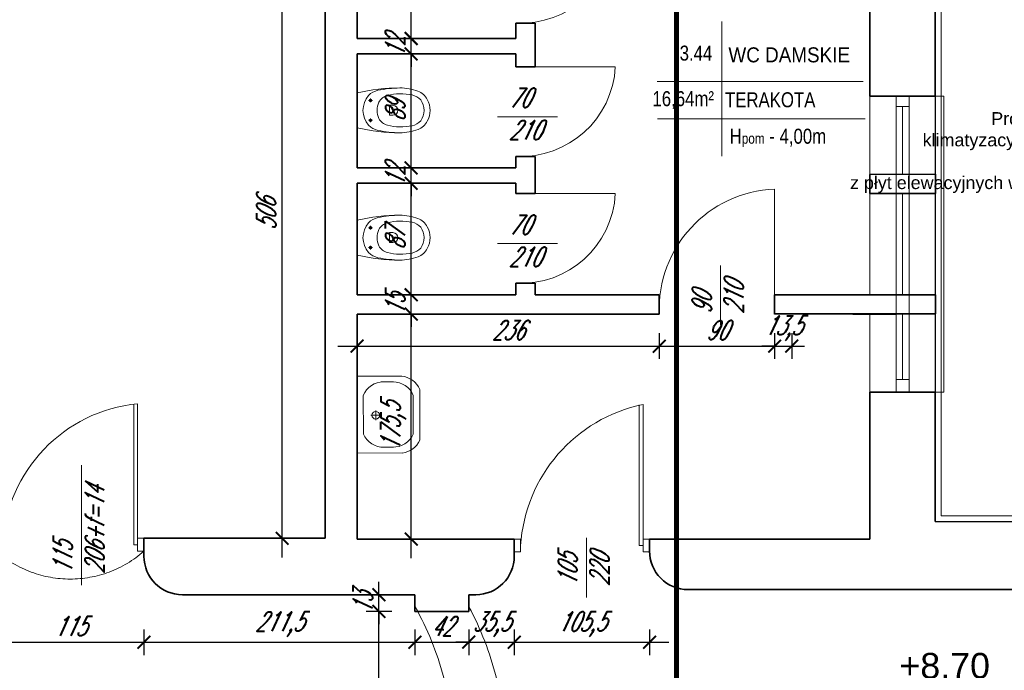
# Model space of a CAD drawing. Header units: millimetres. Extents: x 402 to 79005, y -7782 to 89952.
# Tile 62 of 256: x 25278 to 26046, y 14790 to 15298. Entities that reach past the tile are written whole.
import ezdxf
from ezdxf import colors
from ezdxf.entities.mleader import LeaderData, LeaderLine
from ezdxf.math import Vec2, Vec3

# ---------------------------------------------------------------- set-up
doc = ezdxf.new("R2010")
doc.units = ezdxf.units.MM
doc.header["$LTSCALE"] = 10
doc.linetypes.add('DASHED', pattern=[19.05, 12.7, -6.35])
doc.layers.get('0').update_dxf_attribs({"lineweight": 0})
doc.layers.get('Defpoints').update_dxf_attribs({"color": 253})
for name, color, linetype, lineweight in [('000_rzedne', 7, 'Continuous', 0), ('01 parter - ściany', 253, 'Continuous', 35), ('03-01_okna', 253, 'Continuous', 15), ('03_drzwi', 253, 'Continuous', 15), ('04-1_widok', 253, 'Continuous', 5), ('04-2_nad', 253, 'DASHED', 5), ('05-01_wymiary', 253, 'Continuous', 5), ('05-03_opis', 253, 'Continuous', 5), ('07_wyposażenie', 253, 'Continuous', 5), ('0_A_GRANICA OPRACOWANIA', 1, 'Continuous', 0), ('0_A_ŚCIANY ', 253, 'Continuous', 30), ('0_OPISY', 1, 'Continuous', 0)]:
    doc.layers.add(name, color=color, linetype=linetype, lineweight=lineweight)
doc.styles.add('ariel', font='ARIAL.TTF', dxfattribs={"width": 0.8})
doc.styles.add('ariel_wym', font='simplex.shx', dxfattribs={"width": 0.65, "oblique": 25})
doc.styles.get("Standard").update_dxf_attribs({"font": 'arial.ttf'})
doc.styles.add('ZAGOSP', font='txt', dxfattribs={"height": 0.8})
doc.dimstyles.new('ariel 50 wnętrze', dxfattribs={"dimtxt": 15, "dimasz": 10, "dimexe": 10, "dimexo": 0, "dimgap": 5, "dimtad": 1, "dimdec": 1, "dimrnd": 0.5, "dimtxsty": 'ariel_wym', "dimblk": 'ARCHTICK', "dimcen": 2.5, "dimdle": 15, "dimazin": 0, "dimtfac": 1, "dimtdec": 1, "dimtix": 1, "dimtmove": 0, "dimatfit": 3, "dimldrblk": 'DOT', "dimfxl": 0, "dimarcsym": 0})

# ---------------------------------------------------------------- blocks, each defined once
blk = doc.blocks.new('_ArchTick')
at = {"color": 0, "linetype": 'ByBlock', "const_width": 0.15}
blk.add_lwpolyline([(-0.5, -0.5), (0.5, 0.5)], dxfattribs=at)
blk = doc.blocks.new('*D2675')
at = {"layer": '05-01_wymiary', "color": 0, "lineweight": -2}
for p, q in [((25558.58, 14601.4), (25558.58, 14851.4)), ((25568.58, 14836.4), (25548.58, 14836.4)), ((25568.58, 14616.4), (25548.58, 14616.4))]:
    blk.add_line(p, q, dxfattribs=at)
at = {"layer": 'Defpoints', "color": 0, "lineweight": 0}
for p in [(25558.58, 14836.4), (25586.65, 14836.4), (25586.76, 14616.4)]:
    blk.add_point(p, dxfattribs=at)
at = {"layer": '05-01_wymiary', "color": 0, "lineweight": -2, "xscale": 10, "yscale": 10, "zscale": 10}
for p, rotation in [((25558.58, 14836.4), 90), ((25558.58, 14616.4), 270)]:
    blk.add_blockref('_ArchTick', p, dxfattribs=dict(at, rotation=rotation))
at = {"layer": '05-01_wymiary', "color": 0, "insert": (25546.08, 14726.4), "char_height": 15, "attachment_point": 5, "rotation": 90, "style": 'ariel_wym'}
blk.add_mtext('220', dxfattribs=at)
blk = doc.blocks.new('_Dot')
at = {"color": 0, "linetype": 'ByBlock', "lineweight": -2}
blk.add_line((-0.5, 0), (-1, 0), dxfattribs=at)
at = {"color": 0, "linetype": 'ByBlock', "const_width": 0.5}
blk.add_lwpolyline([(-0.25, 0, 1), (0.25, 0, 1)], format="xyb", close=True, dxfattribs=at)
blk = doc.blocks.new('*D2676')
at = {"layer": '05-01_wymiary', "color": 0, "lineweight": -2}
for p, q in [((25558.58, 14849.4), (25558.58, 14859.4)), ((25568.58, 14849.4), (25548.58, 14849.4)), ((25558.58, 14836.4), (25558.58, 14849.4)), ((25568.58, 14836.4), (25548.58, 14836.4)), ((25558.58, 14836.4), (25558.58, 14826.4))]:
    blk.add_line(p, q, dxfattribs=at)
at = {"layer": 'Defpoints', "color": 0, "lineweight": 0}
for p in [(25558.58, 14849.4), (25586.65, 14849.4), (25586.65, 14836.4)]:
    blk.add_point(p, dxfattribs=at)
at = {"layer": '05-01_wymiary', "color": 0, "lineweight": -2, "xscale": 10, "yscale": 10, "zscale": 10}
for p, rotation in [((25558.58, 14849.4), 270), ((25558.58, 14836.4), 90)]:
    blk.add_blockref('_ArchTick', p, dxfattribs=dict(at, rotation=rotation))
at = {"layer": '05-01_wymiary', "color": 0, "insert": (25546.08, 14842.9), "char_height": 15, "attachment_point": 5, "rotation": 90, "style": 'ariel_wym'}
blk.add_mtext('13', dxfattribs=at)
blk = doc.blocks.new('*D2756')
at = {"layer": '05-01_wymiary', "color": 0, "lineweight": -2}
for p, q in [((25260.16, 14822.32), (25260.16, 14802.32)), ((25375.26, 14822.32), (25375.26, 14802.32)), ((25245.16, 14812.32), (25390.26, 14812.32))]:
    blk.add_line(p, q, dxfattribs=at)
at = {"layer": 'Defpoints', "color": 0, "lineweight": 0}
for p in [(25260.16, 14893.4), (25375.26, 14893.4), (25375.26, 14812.32)]:
    blk.add_point(p, dxfattribs=at)
at = {"layer": '05-01_wymiary', "color": 0, "lineweight": -2, "xscale": 10, "yscale": 10, "zscale": 10, "rotation": 180}
blk.add_blockref('_ArchTick', (25260.16, 14812.32), dxfattribs=at)
at = {"layer": '05-01_wymiary', "color": 0, "lineweight": -2, "xscale": 10, "yscale": 10, "zscale": 10}
blk.add_blockref('_ArchTick', (25375.26, 14812.32), dxfattribs=at)
at = {"layer": '05-01_wymiary', "color": 0, "insert": (25317.71, 14824.82), "char_height": 15, "attachment_point": 5, "style": 'ariel_wym'}
blk.add_mtext('115', dxfattribs=at)
blk = doc.blocks.new('*D2757')
at = {"layer": '05-01_wymiary', "color": 0, "lineweight": -2}
for p, q in [((25375.26, 14822.32), (25375.26, 14802.32)), ((25586.65, 14822.32), (25586.65, 14802.32)), ((25360.26, 14812.32), (25601.65, 14812.32))]:
    blk.add_line(p, q, dxfattribs=at)
at = {"layer": 'Defpoints', "color": 0, "lineweight": 0}
for p in [(25375.26, 14893.4), (25586.65, 14849.4), (25586.65, 14812.32)]:
    blk.add_point(p, dxfattribs=at)
at = {"layer": '05-01_wymiary', "color": 0, "lineweight": -2, "xscale": 10, "yscale": 10, "zscale": 10, "rotation": 180}
blk.add_blockref('_ArchTick', (25375.26, 14812.32), dxfattribs=at)
at = {"layer": '05-01_wymiary', "color": 0, "lineweight": -2, "xscale": 10, "yscale": 10, "zscale": 10}
blk.add_blockref('_ArchTick', (25586.65, 14812.32), dxfattribs=at)
at = {"layer": '05-01_wymiary', "color": 0, "insert": (25480.96, 14826.25), "char_height": 15, "attachment_point": 5, "style": 'ariel_wym'}
blk.add_mtext('211,5', dxfattribs=at)
blk = doc.blocks.new('*D2758')
at = {"layer": '05-01_wymiary', "color": 0, "lineweight": -2}
for p, q in [((25586.65, 14822.32), (25586.65, 14802.32)), ((25628.65, 14822.32), (25628.65, 14802.32)), ((25571.65, 14812.32), (25643.65, 14812.32))]:
    blk.add_line(p, q, dxfattribs=at)
at = {"layer": 'Defpoints', "color": 0, "lineweight": 0}
for p in [(25586.65, 14849.4), (25628.65, 14849.4), (25628.65, 14812.32)]:
    blk.add_point(p, dxfattribs=at)
at = {"layer": '05-01_wymiary', "color": 0, "lineweight": -2, "xscale": 10, "yscale": 10, "zscale": 10, "rotation": 180}
blk.add_blockref('_ArchTick', (25586.65, 14812.32), dxfattribs=at)
at = {"layer": '05-01_wymiary', "color": 0, "lineweight": -2, "xscale": 10, "yscale": 10, "zscale": 10}
blk.add_blockref('_ArchTick', (25628.65, 14812.32), dxfattribs=at)
at = {"layer": '05-01_wymiary', "color": 0, "insert": (25607.65, 14824.82), "char_height": 15, "attachment_point": 5, "style": 'ariel_wym'}
blk.add_mtext('42', dxfattribs=at)
blk = doc.blocks.new('*D2759')
at = {"layer": '05-01_wymiary', "color": 0, "lineweight": -2}
for p, q in [((25628.65, 14822.32), (25628.65, 14802.32)), ((25664.16, 14822.32), (25664.16, 14802.32)), ((25628.65, 14812.32), (25618.65, 14812.32)), ((25628.65, 14812.32), (25664.16, 14812.32)), ((25664.16, 14812.32), (25674.16, 14812.32))]:
    blk.add_line(p, q, dxfattribs=at)
at = {"layer": 'Defpoints', "color": 0, "lineweight": 0}
for p in [(25664.16, 14892.78), (25628.65, 14849.4), (25664.16, 14812.32)]:
    blk.add_point(p, dxfattribs=at)
at = {"layer": '05-01_wymiary', "color": 0, "lineweight": -2, "xscale": 10, "yscale": 10, "zscale": 10}
blk.add_blockref('_ArchTick', (25628.65, 14812.32), dxfattribs=at)
at = {"layer": '05-01_wymiary', "color": 0, "lineweight": -2, "xscale": 10, "yscale": 10, "zscale": 10, "rotation": 180}
blk.add_blockref('_ArchTick', (25664.16, 14812.32), dxfattribs=at)
at = {"layer": '05-01_wymiary', "color": 0, "insert": (25646.41, 14826.25), "char_height": 15, "attachment_point": 5, "style": 'ariel_wym'}
blk.add_mtext('35,5', dxfattribs=at)
blk = doc.blocks.new('*D2760')
at = {"layer": '05-01_wymiary', "color": 0, "lineweight": -2}
for p, q in [((25664.16, 14822.32), (25664.16, 14802.32)), ((25769.66, 14822.32), (25769.66, 14802.32)), ((25649.16, 14812.32), (25784.66, 14812.32))]:
    blk.add_line(p, q, dxfattribs=at)
at = {"layer": 'Defpoints', "color": 0, "lineweight": 0}
for p in [(25664.16, 14892.78), (25769.66, 14892.78), (25769.66, 14812.32)]:
    blk.add_point(p, dxfattribs=at)
at = {"layer": '05-01_wymiary', "color": 0, "lineweight": -2, "xscale": 10, "yscale": 10, "zscale": 10, "rotation": 180}
blk.add_blockref('_ArchTick', (25664.16, 14812.32), dxfattribs=at)
at = {"layer": '05-01_wymiary', "color": 0, "lineweight": -2, "xscale": 10, "yscale": 10, "zscale": 10}
blk.add_blockref('_ArchTick', (25769.66, 14812.32), dxfattribs=at)
at = {"layer": '05-01_wymiary', "color": 0, "insert": (25716.91, 14826.25), "char_height": 15, "attachment_point": 5, "style": 'ariel_wym'}
blk.add_mtext('105,5', dxfattribs=at)
blk = doc.blocks.new('*D2778')
at = {"layer": '05-01_wymiary', "color": 0, "lineweight": -2}
for p, q in [((25483.1, 14878.4), (25483.1, 15414.35)), ((25493.1, 15399.35), (25473.1, 15399.35)), ((25493.1, 14893.4), (25473.1, 14893.4))]:
    blk.add_line(p, q, dxfattribs=at)
at = {"layer": 'Defpoints', "color": 0, "lineweight": 0}
for p in [(25483.1, 15399.35), (25516.51, 15399.35), (25516.51, 14893.4)]:
    blk.add_point(p, dxfattribs=at)
at = {"layer": '05-01_wymiary', "color": 0, "lineweight": -2, "xscale": 10, "yscale": 10, "zscale": 10}
for p, rotation in [((25483.1, 15399.35), 90), ((25483.1, 14893.4), 270)]:
    blk.add_blockref('_ArchTick', p, dxfattribs=dict(at, rotation=rotation))
at = {"layer": '05-01_wymiary', "color": 0, "insert": (25470.6, 15146.37), "char_height": 15, "attachment_point": 5, "rotation": 90, "style": 'ariel_wym'}
blk.add_mtext('506', dxfattribs=at)
blk = doc.blocks.new('*D2797')
at = {"layer": '05-01_wymiary', "color": 0, "lineweight": -2}
for p, q in [((25583.74, 14877.78), (25583.74, 15083.4)), ((25573.74, 15068.4), (25593.74, 15068.4)), ((25573.74, 14892.78), (25593.74, 14892.78))]:
    blk.add_line(p, q, dxfattribs=at)
at = {"layer": 'Defpoints', "color": 0, "lineweight": 0}
for p in [(25541.51, 15068.4), (25583.74, 15068.4), (25541.51, 14892.78)]:
    blk.add_point(p, dxfattribs=at)
at = {"layer": '05-01_wymiary', "color": 0, "lineweight": -2, "xscale": 10, "yscale": 10, "zscale": 10}
for p, rotation in [((25583.74, 15068.4), 90), ((25583.74, 14892.78), 270)]:
    blk.add_blockref('_ArchTick', p, dxfattribs=dict(at, rotation=rotation))
at = {"layer": '05-01_wymiary', "color": 0, "insert": (25569.81, 14980.59), "char_height": 15, "attachment_point": 5, "rotation": 90, "style": 'ariel_wym'}
blk.add_mtext('175,5', dxfattribs=at)
blk = doc.blocks.new('*D2798')
at = {"layer": '05-01_wymiary', "color": 0, "lineweight": -2}
for p, q in [((25583.74, 15083.4), (25583.74, 15093.4)), ((25573.74, 15083.4), (25593.74, 15083.4)), ((25583.74, 15068.4), (25583.74, 15083.4)), ((25573.74, 15068.4), (25593.74, 15068.4)), ((25583.74, 15068.4), (25583.74, 15058.4))]:
    blk.add_line(p, q, dxfattribs=at)
at = {"layer": 'Defpoints', "color": 0, "lineweight": 0}
for p in [(25541.51, 15083.4), (25583.74, 15083.4), (25541.51, 15068.4)]:
    blk.add_point(p, dxfattribs=at)
at = {"layer": '05-01_wymiary', "color": 0, "lineweight": -2, "xscale": 10, "yscale": 10, "zscale": 10}
for p, rotation in [((25583.74, 15083.4), 270), ((25583.74, 15068.4), 90)]:
    blk.add_blockref('_ArchTick', p, dxfattribs=dict(at, rotation=rotation))
at = {"layer": '05-01_wymiary', "color": 0, "insert": (25571.24, 15075.9), "char_height": 15, "attachment_point": 5, "rotation": 90, "style": 'ariel_wym'}
blk.add_mtext('15', dxfattribs=at)
blk = doc.blocks.new('*D2799')
at = {"layer": '05-01_wymiary', "color": 0, "lineweight": -2}
for p, q in [((25583.74, 15068.4), (25583.74, 15185.4)), ((25573.74, 15170.4), (25593.74, 15170.4)), ((25573.74, 15083.4), (25593.74, 15083.4))]:
    blk.add_line(p, q, dxfattribs=at)
at = {"layer": 'Defpoints', "color": 0, "lineweight": 0}
for p in [(25541.51, 15170.4), (25583.74, 15170.4), (25541.51, 15083.4)]:
    blk.add_point(p, dxfattribs=at)
at = {"layer": '05-01_wymiary', "color": 0, "lineweight": -2, "xscale": 10, "yscale": 10, "zscale": 10}
for p, rotation in [((25583.74, 15170.4), 90), ((25583.74, 15083.4), 270)]:
    blk.add_blockref('_ArchTick', p, dxfattribs=dict(at, rotation=rotation))
at = {"layer": '05-01_wymiary', "color": 0, "insert": (25571.24, 15126.9), "char_height": 15, "attachment_point": 5, "rotation": 90, "style": 'ariel_wym'}
blk.add_mtext('87', dxfattribs=at)
blk = doc.blocks.new('*D2800')
at = {"layer": '05-01_wymiary', "color": 0, "lineweight": -2}
for p, q in [((25583.74, 15182.4), (25583.74, 15192.4)), ((25573.74, 15182.4), (25593.74, 15182.4)), ((25583.74, 15170.4), (25583.74, 15182.4)), ((25573.74, 15170.4), (25593.74, 15170.4)), ((25583.74, 15170.4), (25583.74, 15160.4))]:
    blk.add_line(p, q, dxfattribs=at)
at = {"layer": 'Defpoints', "color": 0, "lineweight": 0}
for p in [(25541.51, 15182.4), (25583.74, 15182.4), (25541.51, 15170.4)]:
    blk.add_point(p, dxfattribs=at)
at = {"layer": '05-01_wymiary', "color": 0, "lineweight": -2, "xscale": 10, "yscale": 10, "zscale": 10}
for p, rotation in [((25583.74, 15182.4), 270), ((25583.74, 15170.4), 90)]:
    blk.add_blockref('_ArchTick', p, dxfattribs=dict(at, rotation=rotation))
at = {"layer": '05-01_wymiary', "color": 0, "insert": (25571.24, 15176.4), "char_height": 15, "attachment_point": 5, "rotation": 90, "style": 'ariel_wym'}
blk.add_mtext('12', dxfattribs=at)
blk = doc.blocks.new('*D2801')
at = {"layer": '05-01_wymiary', "color": 0, "lineweight": -2}
for p, q in [((25583.74, 15167.4), (25583.74, 15286.4)), ((25573.74, 15271.4), (25593.74, 15271.4)), ((25573.74, 15182.4), (25593.74, 15182.4))]:
    blk.add_line(p, q, dxfattribs=at)
at = {"layer": 'Defpoints', "color": 0, "lineweight": 0}
for p in [(25541.51, 15271.4), (25583.74, 15271.4), (25541.51, 15182.4)]:
    blk.add_point(p, dxfattribs=at)
at = {"layer": '05-01_wymiary', "color": 0, "lineweight": -2, "xscale": 10, "yscale": 10, "zscale": 10}
for p, rotation in [((25583.74, 15271.4), 90), ((25583.74, 15182.4), 270)]:
    blk.add_blockref('_ArchTick', p, dxfattribs=dict(at, rotation=rotation))
at = {"layer": '05-01_wymiary', "color": 0, "insert": (25571.24, 15226.9), "char_height": 15, "attachment_point": 5, "rotation": 90, "style": 'ariel_wym'}
blk.add_mtext('89', dxfattribs=at)
blk = doc.blocks.new('*D2802')
at = {"layer": '05-01_wymiary', "color": 0, "lineweight": -2}
for p, q in [((25583.74, 15283.4), (25583.74, 15293.4)), ((25573.74, 15283.4), (25593.74, 15283.4)), ((25583.74, 15271.4), (25583.74, 15283.4)), ((25573.74, 15271.4), (25593.74, 15271.4)), ((25583.74, 15271.4), (25583.74, 15261.4))]:
    blk.add_line(p, q, dxfattribs=at)
at = {"layer": 'Defpoints', "color": 0, "lineweight": 0}
for p in [(25541.51, 15283.4), (25583.74, 15283.4), (25541.51, 15271.4)]:
    blk.add_point(p, dxfattribs=at)
at = {"layer": '05-01_wymiary', "color": 0, "lineweight": -2, "xscale": 10, "yscale": 10, "zscale": 10}
for p, rotation in [((25583.74, 15283.4), 270), ((25583.74, 15271.4), 90)]:
    blk.add_blockref('_ArchTick', p, dxfattribs=dict(at, rotation=rotation))
at = {"layer": '05-01_wymiary', "color": 0, "insert": (25571.24, 15277.4), "char_height": 15, "attachment_point": 5, "rotation": 90, "style": 'ariel_wym'}
blk.add_mtext('12', dxfattribs=at)
blk = doc.blocks.new('*D2803')
at = {"layer": '05-01_wymiary', "color": 0, "lineweight": -2}
for p, q in [((25583.74, 15268.4), (25583.74, 15414.35)), ((25573.74, 15399.35), (25593.74, 15399.35)), ((25573.74, 15283.4), (25593.74, 15283.4))]:
    blk.add_line(p, q, dxfattribs=at)
at = {"layer": 'Defpoints', "color": 0, "lineweight": 0}
for p in [(25541.51, 15399.35), (25583.74, 15399.35), (25541.51, 15283.4)]:
    blk.add_point(p, dxfattribs=at)
at = {"layer": '05-01_wymiary', "color": 0, "lineweight": -2, "xscale": 10, "yscale": 10, "zscale": 10}
for p, rotation in [((25583.74, 15399.35), 90), ((25583.74, 15283.4), 270)]:
    blk.add_blockref('_ArchTick', p, dxfattribs=dict(at, rotation=rotation))
at = {"layer": '05-01_wymiary', "color": 0, "insert": (25571.24, 15341.37), "char_height": 15, "attachment_point": 5, "rotation": 90, "style": 'ariel_wym'}
blk.add_mtext('116', dxfattribs=at)
blk = doc.blocks.new('*D2804')
at = {"layer": '05-01_wymiary', "color": 0, "lineweight": -2}
for p, q in [((25541.51, 15053.36), (25541.51, 15033.36)), ((25777.29, 15053.36), (25777.29, 15033.36)), ((25526.51, 15043.36), (25792.29, 15043.36))]:
    blk.add_line(p, q, dxfattribs=at)
at = {"layer": 'Defpoints', "color": 0, "lineweight": 0}
for p in [(25541.51, 15068.4), (25777.29, 15068.4), (25777.29, 15043.36)]:
    blk.add_point(p, dxfattribs=at)
at = {"layer": '05-01_wymiary', "color": 0, "lineweight": -2, "xscale": 10, "yscale": 10, "zscale": 10, "rotation": 180}
blk.add_blockref('_ArchTick', (25541.51, 15043.36), dxfattribs=at)
at = {"layer": '05-01_wymiary', "color": 0, "lineweight": -2, "xscale": 10, "yscale": 10, "zscale": 10}
blk.add_blockref('_ArchTick', (25777.29, 15043.36), dxfattribs=at)
at = {"layer": '05-01_wymiary', "color": 0, "insert": (25659.4, 15055.86), "char_height": 15, "attachment_point": 5, "style": 'ariel_wym'}
blk.add_mtext('236', dxfattribs=at)
blk = doc.blocks.new('*D2805')
at = {"layer": '05-01_wymiary', "color": 0, "lineweight": -2}
for p, q in [((25777.29, 15053.36), (25777.29, 15033.36)), ((25867.29, 15053.36), (25867.29, 15033.36)), ((25762.29, 15043.36), (25882.29, 15043.36))]:
    blk.add_line(p, q, dxfattribs=at)
at = {"layer": 'Defpoints', "color": 0, "lineweight": 0}
for p in [(25777.29, 15068.4), (25867.29, 15068.4), (25867.29, 15043.36)]:
    blk.add_point(p, dxfattribs=at)
at = {"layer": '05-01_wymiary', "color": 0, "lineweight": -2, "xscale": 10, "yscale": 10, "zscale": 10, "rotation": 180}
blk.add_blockref('_ArchTick', (25777.29, 15043.36), dxfattribs=at)
at = {"layer": '05-01_wymiary', "color": 0, "lineweight": -2, "xscale": 10, "yscale": 10, "zscale": 10}
blk.add_blockref('_ArchTick', (25867.29, 15043.36), dxfattribs=at)
at = {"layer": '05-01_wymiary', "color": 0, "insert": (25822.29, 15055.86), "char_height": 15, "attachment_point": 5, "style": 'ariel_wym'}
blk.add_mtext('90', dxfattribs=at)
blk = doc.blocks.new('*D2806')
at = {"layer": '05-01_wymiary', "color": 0, "lineweight": -2}
for p, q in [((25867.29, 15053.36), (25867.29, 15033.36)), ((25880.65, 15053.36), (25880.65, 15033.36)), ((25867.29, 15043.36), (25857.29, 15043.36)), ((25867.29, 15043.36), (25880.65, 15043.36)), ((25880.65, 15043.36), (25890.65, 15043.36))]:
    blk.add_line(p, q, dxfattribs=at)
at = {"layer": 'Defpoints', "color": 0, "lineweight": 0}
for p in [(25867.29, 15068.4), (25880.65, 15068.4), (25880.65, 15043.36)]:
    blk.add_point(p, dxfattribs=at)
at = {"layer": '05-01_wymiary', "color": 0, "lineweight": -2, "xscale": 10, "yscale": 10, "zscale": 10}
blk.add_blockref('_ArchTick', (25867.29, 15043.36), dxfattribs=at)
at = {"layer": '05-01_wymiary', "color": 0, "lineweight": -2, "xscale": 10, "yscale": 10, "zscale": 10, "rotation": 180}
blk.add_blockref('_ArchTick', (25880.65, 15043.36), dxfattribs=at)
at = {"layer": '05-01_wymiary', "color": 0, "insert": (25873.97, 15057.29), "char_height": 15, "attachment_point": 5, "style": 'ariel_wym'}
blk.add_mtext('13,5', dxfattribs=at)

msp = doc.modelspace()

# ---------------------------------------------------------------- linework, layer by layer
at = {"layer": '01 parter - ściany'}
for p, q in [((25516.513, 15399.346), (25516.513, 14893.403)), ((25541.513, 15399.346), (25541.513, 15283.403)), ((25992.66, 15238.403), (25992.638, 15375.416)), ((25941.66, 15238.403), (25941.66, 15342.301)), ((25680.513, 15295.403), (25665.513, 15295.403)), ((25665.513, 15283.403), (25665.513, 15295.403)), ((25680.513, 15295.403), (25680.513, 15261.403)), ((25665.513, 15283.403), (25541.513, 15283.403)), ((25541.513, 15271.403), (25541.513, 15182.403)), ((25665.513, 15271.403), (25541.513, 15271.403)), ((25665.513, 15261.403), (25665.513, 15271.403)), ((25680.513, 15261.403), (25665.513, 15261.403)), ((25941.66, 15238.403), (25992.66, 15238.403)), ((25665.513, 15182.403), (25665.513, 15191.403)), ((25665.513, 15191.403), (25680.513, 15191.403)), ((25680.513, 15191.403), (25680.513, 15162.403)), ((25665.513, 15182.403), (25541.513, 15182.403)), ((25941.692, 15177.405), (25992.673, 15177.432)), ((25941.692, 15177.405), (25941.7, 15162.405)), ((25992.673, 15177.432), (25992.673, 15162.432)), ((25541.513, 15170.403), (25541.513, 15083.403)), ((25665.513, 15170.403), (25541.513, 15170.403)), ((25665.513, 15162.403), (25665.513, 15170.403)), ((25680.513, 15162.403), (25665.513, 15162.403)), ((25941.7, 15162.405), (25992.673, 15162.432)), ((25680.513, 15092.403), (25665.513, 15092.403)), ((25665.513, 15092.403), (25665.513, 15083.403)), ((25680.513, 15092.403), (25680.513, 15083.403)), ((25541.513, 15083.403), (25665.513, 15083.403)), ((25680.513, 15083.403), (25777.287, 15083.403)), ((25777.287, 15083.403), (25777.287, 15068.403)), ((25867.287, 15083.403), (25992.673, 15083.432)), ((25867.287, 15083.403), (25867.287, 15068.403)), ((25928.292, 15083.403), (25962.16, 15083.403)), ((25992.673, 15083.432), (25992.673, 15068.432)), ((25541.513, 15068.403), (25541.513, 14892.778)), ((25541.513, 15068.403), (25777.287, 15068.403)), ((25867.287, 15068.432), (25992.673, 15068.432)), ((25928.292, 15068.403), (25962.16, 15068.403)), ((25941.638, 14892.778), (25941.66, 15007.403)), ((25941.66, 15007.403), (25992.66, 15007.403)), ((25992.638, 14906.403), (25992.66, 15007.403)), ((25516.513, 14893.403), (25375.261, 14893.403)), ((25375.261, 14879.403), (25375.261, 14893.403)), ((25541.513, 14892.778), (25664.161, 14892.778)), ((25664.161, 14879.403), (25664.161, 14892.778)), ((25769.661, 14892.778), (25941.638, 14892.745)), ((25769.661, 14883.404), (25769.661, 14892.778)), ((25586.651, 14849.403), (25405.261, 14849.403)), ((25586.651, 14836.403), (25586.651, 14849.403)), ((25634.161, 14849.403), (25628.651, 14849.403)), ((25628.651, 14849.403), (25628.651, 14836.403)), ((25880.522, 14853.406), (25799.662, 14853.404)), ((26076.153, 14853.403), (25880.522, 14853.406)), ((25628.651, 14836.403), (25586.651, 14836.403))]:
    msp.add_line(p, q, dxfattribs=at)
for centre, start, end in [((25799.661, 14883.404), 180, 270.001417), ((25405.261, 14879.403), 180, 270), ((25634.161, 14879.403), 270, 0)]:
    msp.add_arc(centre, 30, start, end, dxfattribs=at)
at = {"layer": '03-01_okna', "linetype": 'Continuous', "lineweight": 0}
for p, q in [((25962.16, 15238.403), (25962.16, 15007.403)), ((25972.16, 15238.403), (25972.16, 15007.403)), ((25962.138, 15230.301), (25972.138, 15230.301)), ((25967.138, 15230.301), (25967.16, 15177.403)), ((25962.16, 15177.403), (25972.16, 15177.403)), ((25962.16, 15162.403), (25972.16, 15162.403)), ((25967.16, 15162.403), (25967.16, 15083.403)), ((25962.16, 15083.403), (25972.16, 15083.403)), ((25962.16, 15068.403), (25972.16, 15068.403)), ((25967.16, 15068.403), (25967.16, 15017.403)), ((25962.16, 15007.403), (25962.16, 15017.403)), ((25962.16, 15017.403), (25972.16, 15017.403))]:
    msp.add_line(p, q, dxfattribs=at)
at = {"layer": '03-01_okna', "linetype": 'DASHED'}
msp.add_line((25992.638, 15238.403), (25992.66, 15007.403), dxfattribs=at)
at = {"layer": '03-01_okna', "linetype": 'Continuous', "lineweight": 0}
msp.add_lwpolyline([(25992.609, 15238.403), (25999.356, 15238.403), (25999.356, 15007.403), (25992.609, 15007.403)], dxfattribs=at)
at = {"layer": '03_drzwi'}
for p, q in [((25673.013, 15261.403), (25743.013, 15261.388)), ((25651.123, 15222.393), (25697.771, 15222.393)), ((25867.287, 15075.903), (25867.287, 15165.903)), ((25673.013, 15162.403), (25743.013, 15162.388)), ((25651.123, 15123.393), (25697.771, 15123.393)), ((25825.085, 15059.592), (25825.085, 15106.24)), ((25367.261, 14888.403), (25367.302, 14998.074)), ((25370.261, 14888.403), (25370.261, 14998.403)), ((25761.661, 14887.778), (25761.702, 14997.449)), ((25764.661, 14887.778), (25764.661, 14997.778)), ((25326.469, 14856.753), (25326.469, 14950.37)), ((25367.261, 14888.403), (25370.261, 14888.403)), ((25370.261, 14883.403), (25370.261, 14893.403)), ((25370.261, 14893.403), (25375.261, 14893.403)), ((25664.161, 14892.778), (25669.161, 14892.778)), ((25669.161, 14892.778), (25669.161, 14882.778)), ((25720.42, 14847.236), (25720.42, 14893.883)), ((25761.661, 14887.778), (25764.661, 14887.778)), ((25764.661, 14882.778), (25764.661, 14892.778)), ((25764.661, 14892.778), (25769.661, 14892.778)), ((25375.261, 14883.403), (25370.261, 14883.403)), ((25669.161, 14882.778), (25664.161, 14882.778)), ((25769.661, 14882.778), (25764.661, 14882.778))]:
    msp.add_line(p, q, dxfattribs=at)
for centre, radius, start, end in [((25669.263, 15369.154), 73.846, 267.089193, 357.077068), ((25669.263, 15265.154), 73.846, 267.089193, 357.077068), ((25871.037, 15072.153), 93.825, 92.29061, 182.29061), ((25669.263, 15166.154), 73.846, 267.089193, 357.077068), ((25381.556, 14882.402), 116.549, 95.561297, 177.048659), ((25788.77, 14880.391), 119.837, 101.606045, 176.466112)]:
    msp.add_arc(centre, radius, start, end, dxfattribs=at)
at = {"layer": '04-1_widok'}
for p, q in [((25941.66, 15238.403), (25941.66, 15083.403)), ((25941.66, 15068.403), (25941.66, 15007.403))]:
    msp.add_line(p, q, dxfattribs=at)
at = {"layer": '04-2_nad', "ltscale": 2}
for centre, radius, start, end in [((25317.711, 14948.415), 86.825, 228.483869, 311.516131), ((25389.279, 14728.197), 226.93, 330.485984, 29.514025), ((25421.415, 14728.197), 235.564, 331.667999, 28.332009)]:
    msp.add_arc(centre, radius, start, end, dxfattribs=at)
at = {"layer": '05-03_opis'}
for p, q in [((25826.201, 15296.785), (25826.201, 15191.467)), ((25775.555, 15249.824), (25936.395, 15249.824)), ((25775.945, 15220.645), (25937.834, 15220.645))]:
    msp.add_line(p, q, dxfattribs=at)
at = {"layer": '07_wyposażenie', "ltscale": 2}
for p, q in [((25541.508, 15240.932), (25541.517, 15213.732)), ((25553.46, 15235.086), (25550.56, 15235.085)), ((25552.01, 15236.536), (25552.011, 15233.636)), ((25553.465, 15219.586), (25550.565, 15219.585)), ((25552.016, 15218.136), (25552.015, 15221.036)), ((25541.508, 15141.59), (25541.517, 15114.39)), ((25553.46, 15135.744), (25550.56, 15135.743)), ((25552.01, 15137.193), (25552.011, 15134.293)), ((25553.465, 15120.244), (25550.565, 15120.243)), ((25552.016, 15118.793), (25552.015, 15121.693)), ((25541.588, 15019.964), (25576.433, 15019.98)), ((25569.851, 15015.427), (25560.347, 15015.422)), ((25546.418, 14974.742), (25546.405, 15004.811)), ((25585.412, 14974.759), (25585.398, 15004.828)), ((25590.386, 15009.387), (25590.404, 14970.039)), ((25552.386, 14989.426), (25559.886, 14989.429)), ((25556.138, 14985.677), (25556.135, 14993.177)), ((25569.874, 14964.549), (25560.369, 14964.545)), ((25577.132, 14959.982), (25541.718, 14959.966))]:
    msp.add_line(p, q, dxfattribs=at)
for points in [[(25589.055, 15242.268, 0.0910118), (25574.993, 15244.844, 0.0446801), (25557.806, 15242.982, 0.1506779), (25550.559, 15238.961, 0.380316), (25550.567, 15215.709, 0.1506779), (25557.816, 15211.693, 0.0446801), (25575.005, 15209.844, 0.0910118), (25589.065, 15212.429, 0.1718535), (25596.305, 15218.809, 0.2588675), (25596.299, 15235.893, 0.1718535)], [(25558.601, 15221.004, 0.2283286), (25565.16, 15215.744, 0.1120121), (25584.567, 15215.337, 0.1617951), (25591.264, 15219.244, 0.3203525), (25591.258, 15235.455, 0.1617951), (25584.559, 15239.357, 0.1120121), (25565.152, 15238.936, 0.2283286), (25558.596, 15233.672, 0.2368967)], [(25589.055, 15142.925, 0.0910118), (25574.993, 15145.501, 0.0446801), (25557.806, 15143.64, 0.1506779), (25550.559, 15139.619, 0.380316), (25550.567, 15116.367, 0.1506779), (25557.816, 15112.351, 0.0446801), (25575.005, 15110.501, 0.0910118), (25589.065, 15113.087, 0.1718535), (25596.305, 15119.466, 0.2588675), (25596.299, 15136.55, 0.1718535)], [(25558.601, 15121.662, 0.2283286), (25565.16, 15116.402, 0.1120121), (25584.567, 15115.994, 0.1617951), (25591.264, 15119.901, 0.3203525), (25591.258, 15136.112, 0.1617951), (25584.559, 15140.015, 0.1120121), (25565.152, 15139.594, 0.2283286), (25558.596, 15134.329, 0.2368967)]]:
    msp.add_lwpolyline(points, format="xyb", close=True, dxfattribs=at)
for points in [[(25569.474, 15223.48), (25566.823, 15223.479), (25566.82, 15231.276), (25569.471, 15231.277, -1), (25569.474, 15223.48, -1)], [(25569.474, 15124.137), (25566.823, 15124.137), (25566.82, 15131.934), (25569.471, 15131.935, -1), (25569.474, 15124.137, -1)]]:
    msp.add_lwpolyline(points, format="xyb", dxfattribs=at)
for centre, radius in [((25552.01, 15235.086), 1), ((25552.015, 15219.586), 1), ((25552.01, 15135.743), 1), ((25552.015, 15120.243), 1), ((25556.136, 14989.427), 3)]:
    msp.add_circle(centre, radius, dxfattribs=at)
for centre, radius, start, end in [((25575.043, 15099.131), 145.713, 90.019437, 103.305431), ((25574.956, 15355.557), 145.713, 256.733444, 270.019437), ((25575.043, 14999.788), 145.713, 90.019437, 103.305431), ((25574.956, 15256.214), 145.713, 256.733444, 270.019437), ((25574.71, 15003.195), 16.851, 21.560893, 85.172229), ((25562.145, 14998.625), 16.91, 89.666317, 158.557751), ((25569.663, 14998.489), 16.936, 21.6503, 90.357229), ((25561.963, 14981.464), 16.936, 203.3871, 272.094028), ((25569.863, 14981.474), 16.936, 267.956552, 336.663481), ((25574.955, 14976.684), 16.818, 276.003289, 336.788249)]:
    msp.add_arc(centre, radius, start, end, dxfattribs=at)
at = {"layer": '0_A_GRANICA OPRACOWANIA', "color": 1, "linetype": 'DASHED', "const_width": 4}
msp.add_lwpolyline([(25790.687, 15835.23), (26803.781, 15835.23), (26803.781, 14441.308), (25790.687, 14441.308)], close=True, dxfattribs=at)
at = {"layer": '0_A_ŚCIANY ', "lineweight": 0}
msp.add_lwpolyline([(25997.153, 15377.482), (25997.153, 14910.903), (26588.153, 14910.903), (26588.153, 15678.482)], dxfattribs=at)
at = {"layer": '0_A_ŚCIANY ', "lineweight": 30}
msp.add_lwpolyline([(25992.653, 15375.403), (25992.653, 14906.403), (26071.653, 14906.403)], dxfattribs=at)

# ---------------------------------------------------------------- texts
at = {"layer": '000_rzedne', "color": 1, "lineweight": 0, "insert": (26035.312, 14803.987, 0), "char_height": 20, "width": 434.43083, "attachment_point": 3, "style": 'ZAGOSP'}
msp.add_mtext('{\\fArial|b0|i0|c238|p34;+8,70}', dxfattribs=at)
at = {"layer": '03_drzwi', "char_height": 15, "width": 160.59049, "attachment_point": 7, "style": 'ariel_wym'}
for insert in [(25660.06, 15204.518), (25660.06, 15105.518)]:
    msp.add_mtext('70\\P210', dxfattribs=dict(at, insert=insert))
at = {"layer": '03_drzwi', "char_height": 15, "width": 160.59049, "attachment_point": 7, "rotation": 90, "style": 'ariel_wym'}
for s, insert in [('90\\P210', (25842.961, 15068.529)), ('115\\P206+f=14', (25344.345, 14865.69)), ('105\\P220', (25738.295, 14856.172))]:
    msp.add_mtext(s, dxfattribs=dict(at, insert=insert))
at = {"layer": '05-03_opis', "char_height": 11.7117, "style": 'ariel'}
for s, insert, width, attachment_point in [('{\\fArial|b0|i0|c238|p34;3.44}', (25805.948, 15271.929), 54.4563, 5), ('\\W0.9;{\\fArial|b0|i0|c238|p34;WC DAMSKIE}', (25831.231, 15270.569), 178.31875, 4), ('{\\fArial|b0|i0|c238|p34;16,64m²}', (25795.981, 15235.372), 54.4563, 5), ('{\\fArial|b0|i0|c238|p34;TERAKOTA}', (25828.564, 15235.51), 161.3945, 4), ('{\\fArial|b0|i0|c238|p34; H\\H0.7x;pom\\H1.429x; - 4,00m}', (25828.564, 15205.918), 161.3945, 4)]:
    msp.add_mtext(s, dxfattribs=dict(at, insert=insert, width=width, attachment_point=attachment_point))

# ---------------------------------------------------------------- dimensions: what is measured, and where the dimension line sits
at = {"layer": '05-01_wymiary'}
for base, p1, p2, picture, middle in [((25483.105, 15399.346), (25516.513, 14893.403), (25516.513, 15399.346), '*D2778', (25470.605, 15146.375)), ((25583.743, 15068.403), (25541.513, 14892.778), (25541.513, 15068.403), '*D2797', (25569.815, 14980.59))]:
    dim = msp.add_linear_dim(base=base, p1=p1, p2=p2, angle=90, dimstyle='ariel 50 wnętrze', dxfattribs=at)
    dim.commit()
    dim.dimension.update_dxf_attribs({"geometry": picture, "text_midpoint": middle})
for base, p1, p2, picture, middle in [((25583.743, 15399.346), (25541.513, 15283.403), (25541.513, 15399.346), '*D2803', (25571.243, 15341.375)), ((25583.743, 15283.403), (25541.513, 15271.403), (25541.513, 15283.403), '*D2802', (25571.243, 15277.403)), ((25583.743, 15271.403), (25541.513, 15182.403), (25541.513, 15271.403), '*D2801', (25571.243, 15226.903)), ((25583.743, 15182.403), (25541.513, 15170.403), (25541.513, 15182.403), '*D2800', (25571.243, 15176.403)), ((25583.743, 15170.403), (25541.513, 15083.403), (25541.513, 15170.403), '*D2799', (25571.243, 15126.903)), ((25583.743, 15083.403), (25541.513, 15068.403), (25541.513, 15083.403), '*D2798', (25571.243, 15075.903)), ((25558.582, 14849.403), (25586.651, 14836.403), (25586.651, 14849.403), '*D2676', (25546.082, 14842.903)), ((25558.582, 14836.403), (25586.761, 14616.403), (25586.651, 14836.403), '*D2675', (25546.082, 14726.403))]:
    dim = msp.add_linear_dim(base=base, p1=p1, p2=p2, angle=90, dimstyle='ariel 50 wnętrze', override={"dimtmove": 1}, dxfattribs=at)
    dim.commit()
    dim.dimension.update_dxf_attribs({"geometry": picture, "text_midpoint": middle})
dim = msp.add_linear_dim(base=(25777.287, 15043.362), p1=(25541.513, 15068.403), p2=(25777.287, 15068.403), dimstyle='ariel 50 wnętrze', dxfattribs=at)
dim.commit()
dim.dimension.update_dxf_attribs({"geometry": '*D2804', "text_midpoint": (25659.4, 15055.862)})
for base, p1, p2, picture, middle in [((25867.287, 15043.362), (25777.287, 15068.403), (25867.287, 15068.403), '*D2805', (25822.287, 15055.862)), ((25880.655, 15043.362), (25867.287, 15068.403), (25880.655, 15068.403), '*D2806', (25873.971, 15057.291)), ((25375.261, 14812.319), (25260.161, 14893.403), (25375.261, 14893.403), '*D2756', (25317.711, 14824.819)), ((25586.651, 14812.319), (25375.261, 14893.403), (25586.651, 14849.403), '*D2757', (25480.956, 14826.247)), ((25664.161, 14812.319), (25628.651, 14849.403), (25664.161, 14892.778), '*D2759', (25646.406, 14826.247)), ((25769.661, 14812.319), (25664.161, 14892.778), (25769.661, 14892.778), '*D2760', (25716.911, 14826.247)), ((25628.651, 14812.319), (25586.651, 14849.403), (25628.651, 14849.403), '*D2758', (25607.651, 14824.819))]:
    dim = msp.add_linear_dim(base=base, p1=p1, p2=p2, dimstyle='ariel 50 wnętrze', override={"dimtmove": 1}, dxfattribs=at)
    dim.commit()
    dim.dimension.update_dxf_attribs({"geometry": picture, "text_midpoint": middle})

# ---------------------------------------------------------------- leaders
at = {"layer": '0_OPISY', "color": 5, "lineweight": 0}
ml = msp.add_multileader_mtext('Standard', dxfattribs=at)
ml.set_content('Projektowany kanał \\Pklimatyzacyjno-wentylacyjny \\Pz obudową \\Pz płyt elewacyjnych w kolorze szarym   \\P30x110 cm', color=5)
ml.set_leader_properties()
ml.build(insert=Vec2(0, 0))
ml.multileader.update_dxf_attribs({"dogleg_length": 0.36, "arrow_head_size": 10})
ctx = ml.context
ctx.base_point, ctx.char_height, ctx.arrow_head_size, ctx.landing_gap_size, ctx.plane_origin = Vec3(25927.15, 15220.843), 10, 10, 0.09, Vec3(25818.375, 15256.324)
ctx.text_align_type = 2
notes = []
notes.append((ctx, [(0, (1, 1, 0), (26157.868, 15220.843), (-1, 0), 0.36, [(0, [(26233.953, 15073.059)], 0, [])])]))
ctx.mtext.insert, ctx.mtext.alignment, ctx.mtext.flow_direction = Vec3(26157.418, 15225.932), 3, 5
for ctx, leaders in notes:
    for number, flags, end, landing, length, lines in leaders:
        leader = LeaderData()
        leader.index, (leader.has_last_leader_line, leader.has_dogleg_vector, leader.attachment_direction) = number, flags
        leader.last_leader_point, leader.dogleg_vector, leader.dogleg_length = Vec3(end), Vec3(landing), length
        for number, points, colour, breaks in lines:
            line = LeaderLine()
            line.index, line.vertices, line.color, line.breaks = number, Vec3.list(points), colors.encode_raw_color(colour), breaks
            leader.lines.append(line)
        ctx.leaders.append(leader)

doc.saveas('drawing.dxf')
